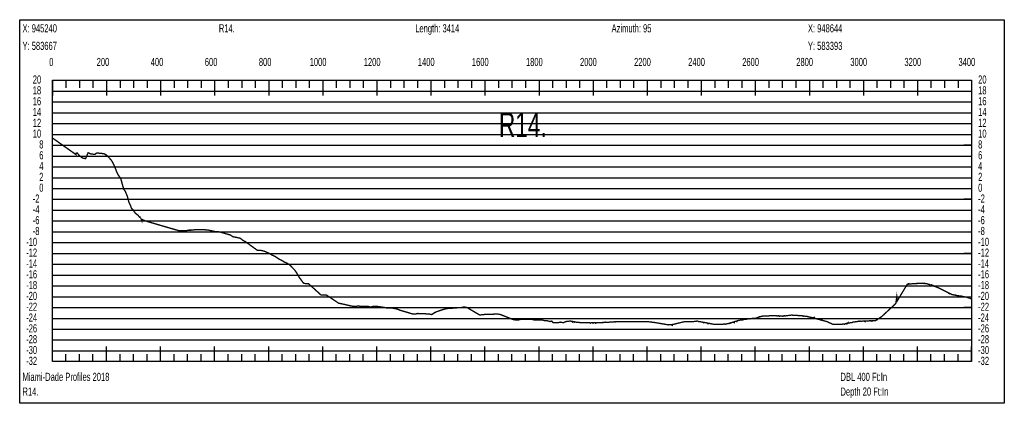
# Model space of a CAD drawing. Header units: inches. Extents: x 471865 to 538526, y 1054316 to 1102451.
# Tile 46 of 131: x 476049 to 479691, y 1078739 to 1080157. Entities that reach past the tile are written whole.
import ezdxf

# ---------------------------------------------------------------- set-up
doc = ezdxf.new("R2010")
doc.units = ezdxf.units.IN
doc.header["$MEASUREMENT"] = 0
for name, color, linetype in [('LABELS', 7, 'Continuous'), ('X_Gr1', 7, 'Continuous'), ('XSECTION', 7, 'Continuous')]:
    doc.layers.add(name, color=color, linetype=linetype)
doc.styles.get("Standard").update_dxf_attribs({"font": 'arial.ttf'})

msp = doc.modelspace()

# ---------------------------------------------------------------- linework, layer by layer
at = {"layer": 'X_Gr1', "color": 6, "linetype": 'Continuous', "lineweight": 18, "true_color": 0xff00ff, "transparency": 33554687, "const_width": 5}
msp.add_lwpolyline([(476169.9, 1079719.9), (476169.9, 1079719.9), (476257.2, 1079658.3), (476257.2, 1079663.3), (476261, 1079664.7), (476269.2, 1079655.4), (476276.4, 1079648.9), (476283.1, 1079645.1), (476292.5, 1079643.6), (476301.8, 1079665.3), (476310.9, 1079661.1), (476319, 1079660.2), (476326.6, 1079659), (476332.9, 1079663.9), (476341.5, 1079663.8), (476350.3, 1079662.8), (476358.9, 1079662.2), (476368.6, 1079657.3), (476372.4, 1079654), (476377.7, 1079648.6), (476386.1, 1079639.8), (476391.6, 1079631.4), (476399.4, 1079616.3), (476408.2, 1079592.7), (476416.5, 1079577.7), (476422.6, 1079569.9), (476428.1, 1079549.7), (476433.5, 1079530.9), (476438.6, 1079523.9), (476446.8, 1079504.9), (476452.7, 1079482.7), (476458.2, 1079471.3), (476462.4, 1079459.8), (476467.7, 1079454.9), (476471.7, 1079448.8), (476477.3, 1079441.2), (476482.9, 1079437), (476487.4, 1079433.4), (476491.9, 1079427.3), (476496.9, 1079424.1), (476499.3, 1079417.7), (476499.3, 1079420), (476505.4, 1079417), (476511.6, 1079414), (476517.8, 1079412.2), (476524, 1079410.3), (476530.3, 1079408.5), (476536.6, 1079406.6), (476542.9, 1079404.8), (476549.2, 1079402.9), (476555.5, 1079401.1), (476561.8, 1079399.2), (476568.1, 1079397.4), (476574.4, 1079395.5), (476580.8, 1079393.7), (476587.1, 1079391.8), (476593.5, 1079390), (476599.8, 1079388.1), (476606.1, 1079386.3), (476612.5, 1079384.4), (476618.8, 1079382.6), (476625.1, 1079380.8), (476631.5, 1079379), (476637.5, 1079377.1), (476646.5, 1079377.1), (476655.5, 1079377.1), (476664.8, 1079377.1), (476674.1, 1079379.1), (476683.2, 1079379.1), (476700.8, 1079381.1), (476709.8, 1079381.1), (476719, 1079381.1), (476728.7, 1079381.1), (476747.8, 1079379.1), (476757.2, 1079377.1), (476766.3, 1079375.1), (476775.7, 1079373.1), (476785.1, 1079373.1), (476794.2, 1079371.1), (476800.1, 1079369.4), (476806, 1079367.7), (476811.9, 1079365.9), (476817.8, 1079364.2), (476823.7, 1079362.5), (476828.3, 1079361.1), (476837, 1079355.1), (476846.4, 1079353.1), (476855.9, 1079351.1), (476865.3, 1079349.1), (476874.6, 1079341.1), (476883.1, 1079337.1), (476890.3, 1079331.9), (476896.6, 1079327.3), (476902.9, 1079322.8), (476909.1, 1079318.2), (476915.4, 1079313.7), (476921.6, 1079309.2), (476927.2, 1079305.1), (476937.6, 1079305.1), (476955.2, 1079301.1), (476963.6, 1079297.1), (476972.6, 1079293.1), (476982.2, 1079287.1), (476991.5, 1079283.1), (477000.9, 1079277.1), (477009.8, 1079271.1), (477018.6, 1079267.1), (477028.1, 1079261.1), (477037.7, 1079257.1), (477047, 1079251.1), (477053.3, 1079244.7), (477059.6, 1079238.3), (477065.9, 1079231.9), (477072.2, 1079222.8), (477078.4, 1079212.5), (477084.7, 1079202.2), (477091, 1079193.6), (477097.3, 1079185), (477098.6, 1079183.1), (477108.6, 1079181.1), (477117.5, 1079181.1), (477124.8, 1079174.5), (477131.1, 1079168.7), (477137.5, 1079163), (477143.8, 1079157.2), (477150.2, 1079151.5), (477156.5, 1079145.7), (477162.8, 1079140), (477163.8, 1079139.1), (477174.1, 1079139.1), (477183.4, 1079139.1), (477190.4, 1079134.5), (477196.7, 1079130.3), (477203.1, 1079126.2), (477209.4, 1079122), (477215.7, 1079117.7), (477222.1, 1079113.5), (477228.7, 1079109.1), (477238.6, 1079107.1), (477248.1, 1079105.1), (477256.8, 1079103.1), (477273.8, 1079099.1), (477283.3, 1079097.1), (477292.6, 1079097.1), (477301.7, 1079099.1), (477310.6, 1079097.1), (477319.7, 1079097.1), (477328.9, 1079097.1), (477338.1, 1079097.1), (477347.1, 1079095.1), (477355.5, 1079097.1), (477363.7, 1079097.1), (477372.4, 1079097.1), (477378.8, 1079096.2), (477385.2, 1079095.3), (477391.5, 1079094.3), (477397.8, 1079093.4), (477399.9, 1079093.1), (477408.3, 1079091.1), (477417.4, 1079091.1), (477427.4, 1079091.1), (477437.1, 1079089.1), (477446.5, 1079087.1), (477455.5, 1079083.1), (477462.3, 1079081.2), (477468.6, 1079079.4), (477475, 1079077.5), (477481.3, 1079075.6), (477487.6, 1079073.7), (477494, 1079071.8), (477500.2, 1079069.8), (477502.1, 1079069.1), (477512, 1079069.1), (477520.8, 1079071.1), (477527.7, 1079070.9), (477534, 1079070.7), (477540.3, 1079070.5), (477546.6, 1079070.1), (477552.9, 1079069.7), (477559.1, 1079069.4), (477563.5, 1079069.1), (477573.1, 1079067.1), (477581.8, 1079073.1), (477589.7, 1079077.1), (477596.4, 1079079.4), (477602.7, 1079081.5), (477609.1, 1079083.7), (477615.4, 1079085.8), (477620.4, 1079087.1), (477625.5, 1079089.1), (477632.6, 1079089.6), (477638.8, 1079090.1), (477645.1, 1079090.5), (477651.3, 1079090.9), (477657.6, 1079091.3), (477663.8, 1079091.8), (477669.9, 1079092.3), (477676.1, 1079092.7), (477681.8, 1079093.1), (477693.1, 1079095.1), (477703.6, 1079093.1), (477709.7, 1079089.5), (477715.9, 1079085.8), (477722.1, 1079082.2), (477728.3, 1079078.5), (477734.5, 1079074.9), (477740.8, 1079071.2), (477747, 1079067.5), (477751, 1079065.1), (477761.4, 1079067.1), (477768.1, 1079067.4), (477774.3, 1079067.6), (477780.6, 1079067.8), (477786.8, 1079068.1), (477793.1, 1079068.3), (477799.3, 1079068.5), (477805.6, 1079068.7), (477811.8, 1079069), (477816.6, 1079069.1), (477827.7, 1079067.1), (477837.9, 1079063.1), (477844, 1079060.7), (477850.3, 1079058.1), (477856.7, 1079055.6), (477862.8, 1079053.1), (477872.8, 1079049.1), (477883.3, 1079047.1), (477893.1, 1079047.1), (477901.5, 1079049.1), (477908.9, 1079049.1), (477917, 1079049.1), (477931.2, 1079049.1), (477936, 1079049.1), (477945, 1079049.1), (477953.4, 1079047.1), (477961.9, 1079047.1), (477971, 1079047.1), (477980.3, 1079047.1), (477989.5, 1079045.1), (477997.7, 1079045.1), (478003.9, 1079043.2), (478010.1, 1079041.3), (478017.2, 1079043.1), (478021.6, 1079037.1), (478028.1, 1079037.3), (478034.5, 1079037.2), (478040.3, 1079037.1), (478049.8, 1079039.1), (478059.7, 1079037.1), (478068.8, 1079041.1), (478074, 1079041.8), (478079.2, 1079042.4), (478084.4, 1079043), (478085.1, 1079043.1), (478089.6, 1079042.3), (478094.8, 1079039.1), (478094.8, 1079041.5), (478100, 1079040.6), (478101.8, 1079038.7), (478105.3, 1079039.7), (478108.2, 1079038.4), (478110.5, 1079038.8), (478114.5, 1079038.1), (478115.7, 1079038), (478120.8, 1079037.7), (478120.9, 1079037.7), (478126.1, 1079037.5), (478127.2, 1079037.4), (478131.3, 1079037.2), (478132.4, 1079037.1), (478136.5, 1079037.1), (478141.1, 1079037.1), (478141.7, 1079037.1), (478146.9, 1079037.1), (478152.1, 1079037.1), (478155, 1079037.1), (478157.3, 1079037.1), (478159.9, 1079035.1), (478162.5, 1079037.1), (478167.7, 1079037.1), (478169.6, 1079035.1), (478172.9, 1079037.1), (478178.2, 1079037.1), (478178.7, 1079035.1), (478183.4, 1079037.1), (478187.5, 1079037.1), (478188.6, 1079037.2), (478193.8, 1079037.4), (478199, 1079037.6), (478200.6, 1079037.1), (478204.2, 1079037.9), (478205.2, 1079037.1), (478209.4, 1079038.1), (478214.6, 1079038.3), (478214.7, 1079039.1), (478219.8, 1079038.5), (478225, 1079038.8), (478230.2, 1079039), (478232.8, 1079039.1), (478235.4, 1079039.3), (478240.6, 1079039.5), (478245.8, 1079039.8), (478250.4, 1079041.1), (478251.1, 1079040.1), (478256.3, 1079040.4), (478259.6, 1079041.1), (478261.5, 1079040.7), (478266.7, 1079041), (478269.2, 1079041.1), (478271.9, 1079041.1), (478277.1, 1079041.1), (478279.2, 1079041.1), (478282.3, 1079041.1), (478287.5, 1079041.1), (478288.5, 1079041.1), (478292.7, 1079041.1), (478297.9, 1079041.1), (478303.1, 1079041.1), (478308.3, 1079041.1), (478313.5, 1079041.1), (478318.7, 1079041.1), (478323.9, 1079041.1), (478325.4, 1079041.1), (478329.2, 1079041.1), (478334.4, 1079041.1), (478339.6, 1079041.1), (478340.4, 1079041.1), (478344.8, 1079041.1), (478350, 1079041.1), (478354.3, 1079041.1), (478355.2, 1079041.1), (478360.4, 1079041.1), (478362.7, 1079041.1), (478365.6, 1079041.1), (478370.8, 1079041.1), (478371.5, 1079041.1), (478376, 1079040.5), (478381.2, 1079039.8), (478386.4, 1079039.1), (478391.6, 1079038.5), (478396.8, 1079037.8), (478401.8, 1079037.1), (478402, 1079037.1), (478407.2, 1079036.2), (478412.5, 1079035.3), (478417.7, 1079034.4), (478422.9, 1079033.5), (478428.1, 1079032.6), (478433.3, 1079031.7), (478438.5, 1079030.8), (478443.7, 1079029.9), (478448.3, 1079029.1), (478448.9, 1079029.2), (478454.1, 1079029.7), (478459.3, 1079030.2), (478463, 1079027.1), (478464.5, 1079030.8), (478467.8, 1079031.1), (478469.7, 1079031.6), (478474.9, 1079032.8), (478480.1, 1079034.1), (478485.3, 1079035.4), (478490.5, 1079036.6), (478495.7, 1079037.9), (478500.9, 1079039.2), (478506.2, 1079040.4), (478509, 1079041.1), (478511.4, 1079041.1), (478516.5, 1079041.1), (478521.7, 1079041.1), (478526.9, 1079041.1), (478532.1, 1079041.1), (478537.3, 1079041.1), (478540.6, 1079041.1), (478542.5, 1079041.4), (478547.7, 1079042.1), (478552.9, 1079042.8), (478555, 1079043.1), (478558, 1079042.5), (478560, 1079041.1), (478563.2, 1079041.4), (478568.4, 1079040.3), (478573.6, 1079039.2), (478574.1, 1079039.1), (478578.5, 1079037.1), (478578.7, 1079038.4), (478583.9, 1079037.5), (478586.6, 1079037.1), (478589, 1079036.6), (478594.2, 1079035.6), (478594.4, 1079033.1), (478599.3, 1079034.6), (478604.4, 1079033.6), (478609.6, 1079032.6), (478614.7, 1079031.6), (478617, 1079031.1), (478619.9, 1079031.1), (478625.1, 1079031.1), (478626.8, 1079031.1), (478630.3, 1079031.1), (478631.8, 1079031.1), (478635.5, 1079031.1), (478640.7, 1079031.1), (478645.9, 1079031.1), (478646, 1079031.1), (478650.6, 1079031.1), (478651.1, 1079031.6), (478656.3, 1079032.1), (478659.2, 1079031.1), (478661.5, 1079032.5), (478666.6, 1079033), (478667.8, 1079033.1), (478671.8, 1079034.4), (478677, 1079036), (478677.2, 1079035.1), (478682.2, 1079037.6), (478687.4, 1079039.3), (478692.1, 1079037.1), (478692.6, 1079040.9), (478697.8, 1079042.5), (478701.6, 1079041.1), (478702.9, 1079044.2), (478706, 1079045.1), (478708.1, 1079045.5), (478713.3, 1079046.4), (478718.6, 1079047.3), (478722.5, 1079047.1), (478723.8, 1079048.2), (478729, 1079049.1), (478734.2, 1079050), (478735.8, 1079049.1), (478739.4, 1079050.9), (478740.4, 1079051.1), (478744.6, 1079051.4), (478749.8, 1079051.8), (478749.8, 1079051.1), (478755, 1079052.1), (478759.7, 1079053.1), (478760.2, 1079052.5), (478765.4, 1079052.9), (478769.1, 1079053.1), (478770.6, 1079053.6), (478775.8, 1079055.3), (478781, 1079057), (478781.3, 1079057.1), (478785.2, 1079059.1), (478786.2, 1079058.6), (478791.4, 1079060.3), (478793.9, 1079061.1), (478796.6, 1079061.2), (478801.9, 1079061.5), (478807.1, 1079061.7), (478812.3, 1079062), (478817.5, 1079062.2), (478822.7, 1079062.5), (478827.9, 1079062.7), (478833.1, 1079063), (478836.2, 1079063.1), (478838.3, 1079063), (478840.7, 1079063.1), (478843.5, 1079062.7), (478848.7, 1079062.4), (478853.9, 1079062.1), (478854.7, 1079063.1), (478859.1, 1079061.9), (478859.4, 1079061.1), (478864.2, 1079061.6), (478869.4, 1079061.3), (478872.3, 1079061.1), (478874.6, 1079061.4), (478876.6, 1079063.1), (478879.8, 1079062.1), (478885, 1079062.7), (478885.5, 1079063.1), (478890.2, 1079063.4), (478895.5, 1079064.1), (478900.7, 1079064.7), (478903.8, 1079065.1), (478905.9, 1079065), (478911, 1079064.7), (478916.2, 1079064.5), (478921.4, 1079064.2), (478926.5, 1079063.9), (478929, 1079063.1), (478931.7, 1079063.7), (478936.9, 1079063.4), (478942, 1079063.1), (478942.4, 1079063.1), (478947, 1079061.1), (478947.2, 1079062.2), (478952.4, 1079061.2), (478957.7, 1079060.3), (478960.8, 1079061.1), (478962.9, 1079059.3), (478965.6, 1079059.1), (478968.1, 1079058.3), (478973.3, 1079057.4), (478974.7, 1079057.1), (478978.5, 1079056.1), (478983.7, 1079054.7), (478987.9, 1079057.1), (478988.9, 1079053.3), (478992.2, 1079053.1), (478994.1, 1079052), (478999.3, 1079050.6), (479004.5, 1079049.2), (479005.5, 1079051.1), (479009.7, 1079047.8), (479015, 1079046.4), (479015.1, 1079049.1), (479020, 1079045.1), (479020.2, 1079045), (479025.4, 1079043.7), (479030.6, 1079042.3), (479034.9, 1079041.1), (479035.8, 1079040.7), (479039.8, 1079039.1), (479041, 1079038.4), (479046.1, 1079036), (479051.3, 1079033.6), (479056.5, 1079031.2), (479056.7, 1079031.1), (479061.7, 1079031.1), (479066.9, 1079031.1), (479072.1, 1079031.1), (479077.3, 1079031.1), (479082.4, 1079031.1), (479087.6, 1079031.1), (479090.5, 1079031.1), (479092.8, 1079031.6), (479098, 1079032.5), (479100.2, 1079031.1), (479103.3, 1079033.5), (479108.5, 1079034.5), (479109.2, 1079033.1), (479113.4, 1079037.1), (479113.7, 1079035.4), (479118.9, 1079036.4), (479124.1, 1079037.4), (479126.3, 1079037.1), (479129.3, 1079038.3), (479130.8, 1079039.1), (479134.5, 1079039.3), (479139.7, 1079040.3), (479144.2, 1079041.1), (479144.9, 1079041.2), (479150.1, 1079041.6), (479153.4, 1079043.1), (479155.3, 1079041.9), (479158, 1079043.1), (479160.5, 1079042.3), (479165.7, 1079042.7), (479170.9, 1079043.1), (479171.4, 1079043.1), (479175.9, 1079041.1), (479176, 1079043.3), (479181.2, 1079043.6), (479186.4, 1079043.8), (479188.6, 1079043.1), (479191.5, 1079044), (479196.7, 1079044.3), (479197.5, 1079043.1), (479201.9, 1079044.5), (479202.1, 1079043.1), (479207, 1079044.7), (479212.2, 1079045), (479215.2, 1079045.1), (479217.3, 1079046.5), (479219.6, 1079047.1), (479222.5, 1079049.8), (479227.7, 1079053.1), (479232.8, 1079056.4), (479237, 1079059.1), (479238, 1079060.1), (479243.2, 1079064.9), (479248.4, 1079069.7), (479253.6, 1079074.6), (479258.8, 1079079.4), (479264, 1079084.3), (479269.2, 1079089.1), (479274.4, 1079093.9), (479278.5, 1079097.1), (479279.6, 1079098.8), (479284.8, 1079103.6), (479288.6, 1079107.1), (479290, 1079109.5), (479293.4, 1079133.1), (479295.3, 1079118.1), (479300.5, 1079126.7), (479305.7, 1079135.3), (479310.9, 1079144), (479316.1, 1079152.6), (479321.3, 1079161.2), (479326.5, 1079169.8), (479331.7, 1079178.4), (479332.1, 1079179.1), (479336.9, 1079181.1), (479336.9, 1079179.5), (479342.1, 1079180), (479347.3, 1079180.5), (479350.7, 1079181.1), (479352.5, 1079180.9), (479355.1, 1079181.1), (479357.7, 1079181.4), (479362.9, 1079181.9), (479367.8, 1079181.1), (479368.2, 1079182.3), (479373.4, 1079182.8), (479377, 1079183.1), (479378.6, 1079183), (479383.8, 1079182.6), (479386.4, 1079183.1), (479389, 1079182.2), (479394.2, 1079181.9), (479395.8, 1079183.1), (479399.4, 1079181.5), (479404.6, 1079181.1), (479404.6, 1079181.1), (479409.7, 1079179.3), (479413, 1079179.1), (479414.8, 1079177.5), (479420, 1079175.8), (479421.9, 1079177.1), (479425.1, 1079174), (479426.5, 1079175.1), (479430.2, 1079172.2), (479435.4, 1079170.4), (479440.2, 1079171.1), (479440.5, 1079168.6), (479444.7, 1079167.1), (479445.6, 1079166.7), (479450.8, 1079164.1), (479456, 1079161.6), (479461.3, 1079159), (479466.5, 1079156.5), (479471.7, 1079153.9), (479476.9, 1079151.4), (479482.1, 1079148.8), (479487, 1079145.1), (479487.3, 1079146.3), (479492.5, 1079143.8), (479497.7, 1079141.2), (479497.9, 1079141.1), (479502.9, 1079140.2), (479508, 1079139.1), (479508, 1079139.3), (479513.2, 1079138.3), (479517, 1079137.1), (479518.4, 1079137.4), (479521.1, 1079137.1), (479523.5, 1079136.4), (479528.7, 1079135.5), (479533.3, 1079135.1), (479533.9, 1079134.5), (479539, 1079133.6), (479542.4, 1079133.1), (479544.2, 1079132.6), (479549.4, 1079131.7), (479552.3, 1079131.1), (479554.5, 1079130.3), (479559.6, 1079128.4), (479562.9, 1079129.1), (479564.7, 1079126.5), (479568.3, 1079125.1)], dxfattribs=at)
at = {"layer": 'XSECTION', "color": 18, "linetype": 'Continuous', "true_color": 0x000000}
for points in [[(476048.7, 1080157.1), (479691.1, 1080157.1), (479691.1, 1078739.1), (476048.7, 1078739.1), (476048.7, 1080157.1)], [(476169.9, 1079933.1), (479569.9, 1079933.1), (479569.9, 1078893.1), (476169.9, 1078893.1), (476169.9, 1079933.1)], [(476169.9, 1079933.1), (476169.9, 1079876.7)], [(476169.9, 1079933.1), (476169.9, 1079876.7)], [(476169.9, 1079933.1), (476169.9, 1079905.1)], [(476169.9, 1079933.1), (476169.9, 1079905.1)], [(476219.9, 1079933.1), (476219.9, 1079905.1)], [(476269.9, 1079933.1), (476269.9, 1079905.1)], [(476319.9, 1079933.1), (476319.9, 1079905.1)], [(476369.9, 1079933.1), (476369.9, 1079876.7)], [(476369.9, 1079933.1), (476369.9, 1079905.1)], [(476419.9, 1079933.1), (476419.9, 1079905.1)], [(476469.9, 1079933.1), (476469.9, 1079905.1)], [(476519.9, 1079933.1), (476519.9, 1079905.1)], [(476569.9, 1079933.1), (476569.9, 1079876.7)], [(476569.9, 1079933.1), (476569.9, 1079905.1)], [(476619.9, 1079933.1), (476619.9, 1079905.1)], [(476669.9, 1079933.1), (476669.9, 1079905.1)], [(476719.9, 1079933.1), (476719.9, 1079905.1)], [(476769.9, 1079933.1), (476769.9, 1079876.7)], [(476769.9, 1079933.1), (476769.9, 1079905.1)], [(476819.9, 1079933.1), (476819.9, 1079905.1)], [(476869.9, 1079933.1), (476869.9, 1079905.1)], [(476919.9, 1079933.1), (476919.9, 1079905.1)], [(476969.9, 1079933.1), (476969.9, 1079876.7)], [(476969.9, 1079933.1), (476969.9, 1079905.1)], [(477019.9, 1079933.1), (477019.9, 1079905.1)], [(477069.9, 1079933.1), (477069.9, 1079905.1)], [(477119.9, 1079933.1), (477119.9, 1079905.1)], [(477169.9, 1079933.1), (477169.9, 1079876.7)], [(477169.9, 1079933.1), (477169.9, 1079905.1)], [(477219.9, 1079933.1), (477219.9, 1079905.1)], [(477269.9, 1079933.1), (477269.9, 1079905.1)], [(477319.9, 1079933.1), (477319.9, 1079905.1)], [(477369.9, 1079933.1), (477369.9, 1079876.7)], [(477369.9, 1079933.1), (477369.9, 1079905.1)], [(477419.9, 1079933.1), (477419.9, 1079905.1)], [(477469.9, 1079933.1), (477469.9, 1079905.1)], [(477519.9, 1079933.1), (477519.9, 1079905.1)], [(477569.9, 1079933.1), (477569.9, 1079876.7)], [(477569.9, 1079933.1), (477569.9, 1079905.1)], [(477619.9, 1079933.1), (477619.9, 1079905.1)], [(477669.9, 1079933.1), (477669.9, 1079905.1)], [(477719.9, 1079933.1), (477719.9, 1079905.1)], [(477769.9, 1079933.1), (477769.9, 1079876.7)], [(477769.9, 1079933.1), (477769.9, 1079905.1)], [(477819.9, 1079933.1), (477819.9, 1079905.1)], [(477869.9, 1079933.1), (477869.9, 1079905.1)], [(477919.9, 1079933.1), (477919.9, 1079905.1)], [(477969.9, 1079933.1), (477969.9, 1079876.7)], [(477969.9, 1079933.1), (477969.9, 1079905.1)], [(478019.9, 1079933.1), (478019.9, 1079905.1)], [(478069.9, 1079933.1), (478069.9, 1079905.1)], [(478119.9, 1079933.1), (478119.9, 1079905.1)], [(478169.9, 1079933.1), (478169.9, 1079876.7)], [(478169.9, 1079933.1), (478169.9, 1079905.1)], [(478219.9, 1079933.1), (478219.9, 1079905.1)], [(478269.9, 1079933.1), (478269.9, 1079905.1)], [(478319.9, 1079933.1), (478319.9, 1079905.1)], [(478369.9, 1079933.1), (478369.9, 1079876.7)], [(478369.9, 1079933.1), (478369.9, 1079905.1)], [(478419.9, 1079933.1), (478419.9, 1079905.1)], [(478469.9, 1079933.1), (478469.9, 1079905.1)], [(478519.9, 1079933.1), (478519.9, 1079905.1)], [(478569.9, 1079933.1), (478569.9, 1079876.7)], [(478569.9, 1079933.1), (478569.9, 1079905.1)], [(478619.9, 1079933.1), (478619.9, 1079905.1)], [(478669.9, 1079933.1), (478669.9, 1079905.1)], [(478719.9, 1079933.1), (478719.9, 1079905.1)], [(478769.9, 1079933.1), (478769.9, 1079876.7)], [(478769.9, 1079933.1), (478769.9, 1079905.1)], [(478819.9, 1079933.1), (478819.9, 1079905.1)], [(478869.9, 1079933.1), (478869.9, 1079905.1)], [(478919.9, 1079933.1), (478919.9, 1079905.1)], [(478969.9, 1079933.1), (478969.9, 1079876.7)], [(478969.9, 1079933.1), (478969.9, 1079905.1)], [(479019.9, 1079933.1), (479019.9, 1079905.1)], [(479069.9, 1079933.1), (479069.9, 1079905.1)], [(479119.9, 1079933.1), (479119.9, 1079905.1)], [(479169.9, 1079933.1), (479169.9, 1079876.7)], [(479169.9, 1079933.1), (479169.9, 1079905.1)], [(479219.9, 1079933.1), (479219.9, 1079905.1)], [(479269.9, 1079933.1), (479269.9, 1079905.1)], [(479319.9, 1079933.1), (479319.9, 1079905.1)], [(479369.9, 1079933.1), (479369.9, 1079876.7)], [(479369.9, 1079933.1), (479369.9, 1079905.1)], [(479419.9, 1079933.1), (479419.9, 1079905.1)], [(479469.9, 1079933.1), (479469.9, 1079905.1)], [(479519.9, 1079933.1), (479519.9, 1079905.1)], [(479569.9, 1079933.1), (479569.9, 1079876.7)], [(479569.9, 1079933.1), (479569.9, 1079905.1)], [(476169.9, 1079693.1), (476197.9, 1079693.1)], [(479569.9, 1079693.1), (479541.9, 1079693.1)], [(476169.9, 1079493.1), (476197.9, 1079493.1)], [(479569.9, 1079493.1), (479541.9, 1079493.1)], [(476169.9, 1079293.1), (476197.9, 1079293.1)], [(479569.9, 1079293.1), (479541.9, 1079293.1)], [(476169.9, 1079093.1), (476197.9, 1079093.1)], [(479569.9, 1079093.1), (479541.9, 1079093.1)], [(476169.9, 1078893.1), (476169.9, 1078949.5)], [(476169.9, 1078893.1), (476169.9, 1078949.5)], [(476169.9, 1078893.1), (476169.9, 1078921.1)], [(476169.9, 1078893.1), (476169.9, 1078921.1)], [(476219.9, 1078893.1), (476219.9, 1078921.1)], [(476269.9, 1078893.1), (476269.9, 1078921.1)], [(476319.9, 1078893.1), (476319.9, 1078921.1)], [(476369.9, 1078893.1), (476369.9, 1078949.5)], [(476369.9, 1078893.1), (476369.9, 1078921.1)], [(476419.9, 1078893.1), (476419.9, 1078921.1)], [(476469.9, 1078893.1), (476469.9, 1078921.1)], [(476519.9, 1078893.1), (476519.9, 1078921.1)], [(476569.9, 1078893.1), (476569.9, 1078949.5)], [(476569.9, 1078893.1), (476569.9, 1078921.1)], [(476619.9, 1078893.1), (476619.9, 1078921.1)], [(476669.9, 1078893.1), (476669.9, 1078921.1)], [(476719.9, 1078893.1), (476719.9, 1078921.1)], [(476769.9, 1078893.1), (476769.9, 1078949.5)], [(476769.9, 1078893.1), (476769.9, 1078921.1)], [(476819.9, 1078893.1), (476819.9, 1078921.1)], [(476869.9, 1078893.1), (476869.9, 1078921.1)], [(476919.9, 1078893.1), (476919.9, 1078921.1)], [(476969.9, 1078893.1), (476969.9, 1078949.5)], [(476969.9, 1078893.1), (476969.9, 1078921.1)], [(477019.9, 1078893.1), (477019.9, 1078921.1)], [(477069.9, 1078893.1), (477069.9, 1078921.1)], [(477119.9, 1078893.1), (477119.9, 1078921.1)], [(477169.9, 1078893.1), (477169.9, 1078949.5)], [(477169.9, 1078893.1), (477169.9, 1078921.1)], [(477219.9, 1078893.1), (477219.9, 1078921.1)], [(477269.9, 1078893.1), (477269.9, 1078921.1)], [(477319.9, 1078893.1), (477319.9, 1078921.1)], [(477369.9, 1078893.1), (477369.9, 1078949.5)], [(477369.9, 1078893.1), (477369.9, 1078921.1)], [(477419.9, 1078893.1), (477419.9, 1078921.1)], [(477469.9, 1078893.1), (477469.9, 1078921.1)], [(477519.9, 1078893.1), (477519.9, 1078921.1)], [(477569.9, 1078893.1), (477569.9, 1078949.5)], [(477569.9, 1078893.1), (477569.9, 1078921.1)], [(477619.9, 1078893.1), (477619.9, 1078921.1)], [(477669.9, 1078893.1), (477669.9, 1078921.1)], [(477719.9, 1078893.1), (477719.9, 1078921.1)], [(477769.9, 1078893.1), (477769.9, 1078949.5)], [(477769.9, 1078893.1), (477769.9, 1078921.1)], [(477819.9, 1078893.1), (477819.9, 1078921.1)], [(477869.9, 1078893.1), (477869.9, 1078921.1)], [(477919.9, 1078893.1), (477919.9, 1078921.1)], [(477969.9, 1078893.1), (477969.9, 1078949.5)], [(477969.9, 1078893.1), (477969.9, 1078921.1)], [(478019.9, 1078893.1), (478019.9, 1078921.1)], [(478069.9, 1078893.1), (478069.9, 1078921.1)], [(478119.9, 1078893.1), (478119.9, 1078921.1)], [(478169.9, 1078893.1), (478169.9, 1078949.5)], [(478169.9, 1078893.1), (478169.9, 1078921.1)], [(478219.9, 1078893.1), (478219.9, 1078921.1)], [(478269.9, 1078893.1), (478269.9, 1078921.1)], [(478319.9, 1078893.1), (478319.9, 1078921.1)], [(478369.9, 1078893.1), (478369.9, 1078949.5)], [(478369.9, 1078893.1), (478369.9, 1078921.1)], [(478419.9, 1078893.1), (478419.9, 1078921.1)], [(478469.9, 1078893.1), (478469.9, 1078921.1)], [(478519.9, 1078893.1), (478519.9, 1078921.1)], [(478569.9, 1078893.1), (478569.9, 1078949.5)], [(478569.9, 1078893.1), (478569.9, 1078921.1)], [(478619.9, 1078893.1), (478619.9, 1078921.1)], [(478669.9, 1078893.1), (478669.9, 1078921.1)], [(478719.9, 1078893.1), (478719.9, 1078921.1)], [(478769.9, 1078893.1), (478769.9, 1078949.5)], [(478769.9, 1078893.1), (478769.9, 1078921.1)], [(478819.9, 1078893.1), (478819.9, 1078921.1)], [(478869.9, 1078893.1), (478869.9, 1078921.1)], [(478919.9, 1078893.1), (478919.9, 1078921.1)], [(478969.9, 1078893.1), (478969.9, 1078949.5)], [(478969.9, 1078893.1), (478969.9, 1078921.1)], [(479019.9, 1078893.1), (479019.9, 1078921.1)], [(479069.9, 1078893.1), (479069.9, 1078921.1)], [(479119.9, 1078893.1), (479119.9, 1078921.1)], [(479169.9, 1078893.1), (479169.9, 1078949.5)], [(479169.9, 1078893.1), (479169.9, 1078921.1)], [(479219.9, 1078893.1), (479219.9, 1078921.1)], [(479269.9, 1078893.1), (479269.9, 1078921.1)], [(479319.9, 1078893.1), (479319.9, 1078921.1)], [(479369.9, 1078893.1), (479369.9, 1078949.5)], [(479369.9, 1078893.1), (479369.9, 1078921.1)], [(479419.9, 1078893.1), (479419.9, 1078921.1)], [(479469.9, 1078893.1), (479469.9, 1078921.1)], [(479519.9, 1078893.1), (479519.9, 1078921.1)], [(479569.9, 1078893.1), (479569.9, 1078949.5)], [(479569.9, 1078893.1), (479569.9, 1078921.1)]]:
    msp.add_lwpolyline(points, dxfattribs=at)
at = {"layer": 'XSECTION', "color": 18, "true_color": 0x000000}
for points in [[(476169.9, 1079893.1), (479569.9, 1079893.1)], [(476169.9, 1079853.1), (479569.9, 1079853.1)], [(476169.9, 1079813.1), (479569.9, 1079813.1)], [(476169.9, 1079773.1), (479569.9, 1079773.1)], [(476169.9, 1079733.1), (479569.9, 1079733.1)], [(476169.9, 1079693.1), (479569.9, 1079693.1)], [(476169.9, 1079653.1), (479569.9, 1079653.1)], [(476169.9, 1079613.1), (479569.9, 1079613.1)], [(476169.9, 1079573.1), (479569.9, 1079573.1)], [(476169.9, 1079533.1), (479569.9, 1079533.1)], [(476169.9, 1079493.1), (479569.9, 1079493.1)], [(476169.9, 1079453.1), (479569.9, 1079453.1)], [(476169.9, 1079413.1), (479569.9, 1079413.1)], [(476169.9, 1079373.1), (479569.9, 1079373.1)], [(476169.9, 1079333.1), (479569.9, 1079333.1)], [(476169.9, 1079293.1), (479569.9, 1079293.1)], [(476169.9, 1079253.1), (479569.9, 1079253.1)], [(476169.9, 1079213.1), (479569.9, 1079213.1)], [(476169.9, 1079173.1), (479569.9, 1079173.1)], [(476169.9, 1079133.1), (479569.9, 1079133.1)], [(476169.9, 1079093.1), (479569.9, 1079093.1)], [(476169.9, 1079053.1), (479569.9, 1079053.1)], [(476169.9, 1079013.1), (479569.9, 1079013.1)], [(476169.9, 1078973.1), (479569.9, 1078973.1)], [(476169.9, 1078933.1), (479569.9, 1078933.1)]]:
    msp.add_lwpolyline(points, dxfattribs=at)

# ---------------------------------------------------------------- texts
at = {"layer": 'LABELS', "color": 18, "true_color": 0x000000, "width": 0.666667}
for s, height, p in [('X: 945240', 30, (476059.1, 1080110.3)), ('R14.', 30, (476785.5, 1080110.3)), ('Length: 3414', 30, (477511.9, 1080110.3)), ('Azimuth: 95', 30, (478238.3, 1080110.3)), ('X: 948644', 30, (478964.7, 1080110.3)), ('Y: 583667', 30, (476059.1, 1080045.5)), ('Y: 583393', 30, (478964.7, 1080045.5)), ('0', 30, (476157.9, 1079985.9)), ('0', 30, (476157.9, 1079985.9)), ('200', 30, (476333.5, 1079985.9)), ('400', 30, (476533.5, 1079985.9)), ('600', 30, (476733.5, 1079985.9)), ('800', 30, (476933.5, 1079985.9)), ('1000', 30, (477121.5, 1079985.9)), ('1200', 30, (477321.5, 1079985.9)), ('1400', 30, (477521.5, 1079985.9)), ('1600', 30, (477721.5, 1079985.9)), ('1800', 30, (477921.5, 1079985.9)), ('2000', 30, (478121.5, 1079985.9)), ('2200', 30, (478321.5, 1079985.9)), ('2400', 30, (478521.5, 1079985.9)), ('2600', 30, (478721.5, 1079985.9)), ('2800', 30, (478921.5, 1079985.9)), ('3000', 30, (479121.5, 1079985.9)), ('3200', 30, (479321.5, 1079985.9)), ('3400', 30, (479521.5, 1079985.9)), ('20', 30, (476097.1, 1079921.1)), ('20', 30, (479594.3, 1079921.1)), ('18', 30, (476097.1, 1079881.1)), ('18', 30, (479594.3, 1079881.1)), ('16', 30, (476097.1, 1079841.1)), ('16', 30, (479594.3, 1079841.1)), ('14', 30, (476097.1, 1079801.1)), ('14', 30, (479594.3, 1079801.1)), ('12', 30, (476097.1, 1079761.1)), ('R14.', 90, (477821.5, 1079723.9)), ('12', 30, (479594.3, 1079761.1)), ('10', 30, (476097.1, 1079721.1)), ('10', 30, (479594.3, 1079721.1)), ('8', 30, (476121.1, 1079681.1)), ('8', 30, (479594.3, 1079681.1)), ('6', 30, (476121.1, 1079641.1)), ('6', 30, (479594.3, 1079641.1)), ('4', 30, (476121.1, 1079601.1)), ('4', 30, (479594.3, 1079601.1)), ('2', 30, (476121.1, 1079561.1)), ('2', 30, (479594.3, 1079561.1)), ('0', 30, (476121.1, 1079521.1)), ('0', 30, (479594.3, 1079521.1)), ('-2', 30, (476097.1, 1079481.1)), ('-2', 30, (479594.3, 1079481.1)), ('-4', 30, (476097.1, 1079441.1)), ('-4', 30, (479594.3, 1079441.1)), ('-6', 30, (476097.1, 1079401.1)), ('-6', 30, (479594.3, 1079401.1)), ('-8', 30, (476097.1, 1079361.1)), ('-8', 30, (479594.3, 1079361.1)), ('-10', 30, (476072.7, 1079321.1)), ('-10', 30, (479594.3, 1079321.1)), ('-12', 30, (476072.7, 1079281.1)), ('-12', 30, (479594.3, 1079281.1)), ('-14', 30, (476072.7, 1079241.1)), ('-14', 30, (479594.3, 1079241.1)), ('-16', 30, (476072.7, 1079201.1)), ('-16', 30, (479594.3, 1079201.1)), ('-18', 30, (476072.7, 1079161.1)), ('-18', 30, (479594.3, 1079161.1)), ('-20', 30, (476072.7, 1079121.1)), ('-20', 30, (479594.3, 1079121.1)), ('-22', 30, (476072.7, 1079081.1)), ('-22', 30, (479594.3, 1079081.1)), ('-24', 30, (476072.7, 1079041.1)), ('-24', 30, (479594.3, 1079041.1)), ('-26', 30, (476072.7, 1079001.1)), ('-26', 30, (479594.3, 1079001.1)), ('-28', 30, (476072.7, 1078961.1)), ('-28', 30, (479594.3, 1078961.1)), ('-30', 30, (476072.7, 1078921.1)), ('-30', 30, (479594.3, 1078921.1)), ('-32', 30, (476072.7, 1078881.1)), ('-32', 30, (479594.3, 1078881.1)), ('Miami-Dade Profiles 2018', 30, (476059.1, 1078821.9)), ('DBL 400 Ft:In', 30, (479085.1, 1078821.9)), ('R14.', 30, (476059.1, 1078767.5)), ('Depth 20 Ft:In', 30, (479085.1, 1078767.5))]:
    msp.add_text(s, height=height, dxfattribs=at).set_placement(p)

doc.saveas('drawing.dxf')
